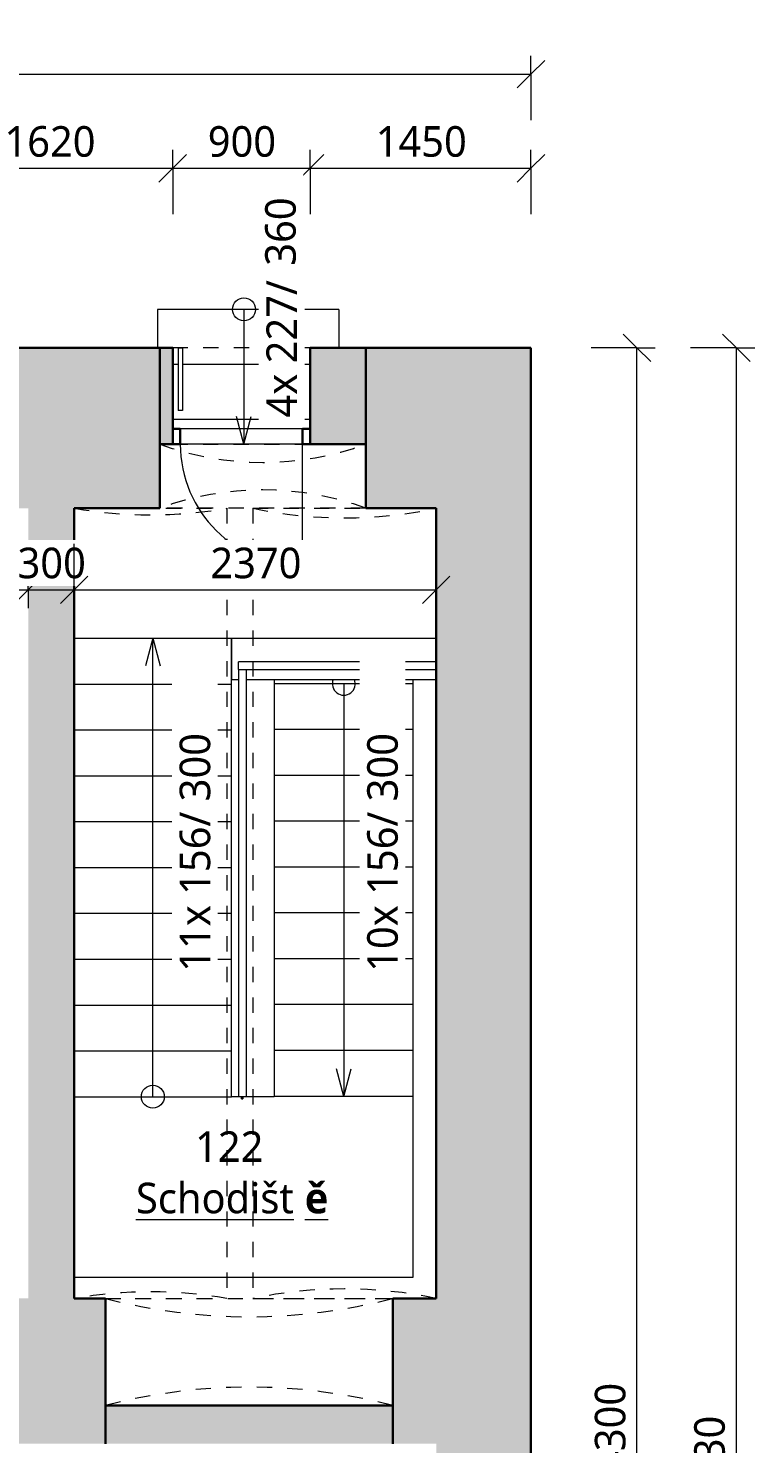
# Model space of a CAD drawing. Header units: metres. Extents: x -2.5 to 41.7, y -3 to 31.6.
# Tile 23 of 23: x 36.5 to 41.2, y 7.6 to 16.8. Entities that reach past the tile are written whole.
import ezdxf

# ---------------------------------------------------------------- set-up
doc = ezdxf.new("R2010")
doc.units = ezdxf.units.M
doc.linetypes.add('AV - Cerch_ 1 tecka 2mm', pattern=[0.004, 0.002, -0.001, 0, -0.001])
doc.linetypes.add('AV - Cerch_ 2 tecky 4mm', pattern=[0.008, 0.004, -0.0015, 0, -0.001, 0, -0.0015])
doc.layers.add('AV-KOTY', color=5, linetype='Continuous', lineweight=13, true_color=0x0000ff)
doc.layers.add('AV-MISTNOSTI', color=5, linetype='Continuous', lineweight=5, true_color=0x0000ff)
for name, color, linetype, lineweight in [('AV-KOTY-100', 7, 'Continuous', 5), ('AV-SRAFY', 7, 'Continuous', 35), ('AV-STAVBA', 7, 'Continuous', 18), ('AV-TEXTY', 7, 'Continuous', 5)]:
    doc.layers.add(name, color=color, linetype=linetype, lineweight=lineweight)
doc.styles.add('Trebuchet MS', font='trebuc.ttf', dxfattribs={"height": 0.2})
doc.styles.add('Trebuchet MS_B', font='trebuc.ttf', dxfattribs={"height": 0.2})
doc.dimstyles.new('2_mm_-_O_-_Blue_-_mm', dxfattribs={"dimscale": 0.3048, "dimtxt": 0.20619, "dimasz": 0.590551, "dimexe": 0.393701, "dimexo": 0.0625, "dimgap": 0.065617, "dimtad": 1, "dimdec": 0, "dimlfac": 1000, "dimzin": 0, "dimdsep": 46, "dimtxsty": 'Trebuchet MS', "dimblk1": 'OBLIQUE', "dimblk2": 'OBLIQUE', "dimsah": 1, "dimcen": 0.09, "dimazin": 0, "dimtfac": 1, "dimtdec": 4, "dimtix": 1, "dimtmove": 0, "dimatfit": 3, "dimfxl": 0.984252, "dimfxlon": 1, "dimtvp": 1, "dimtfill": 1, "dimtolj": 1, "dimtzin": 0, "dimarcsym": 2})
doc.dimstyles.new('2_mm_-_O_-_Blue_-_mm_-_zaokrouhlena', dxfattribs={"dimscale": 0.3048, "dimtxt": 0.20619, "dimasz": 0.590551, "dimexe": 0.393701, "dimexo": 0.0625, "dimgap": 0.065617, "dimtad": 1, "dimdec": 0, "dimlfac": 1000, "dimrnd": 10, "dimzin": 0, "dimdsep": 46, "dimtxsty": 'Trebuchet MS', "dimblk1": 'OBLIQUE', "dimblk2": 'OBLIQUE', "dimsah": 1, "dimcen": 0.09, "dimazin": 0, "dimtfac": 1, "dimtdec": 4, "dimtix": 1, "dimtmove": 0, "dimatfit": 3, "dimfxl": 0.984252, "dimfxlon": 1, "dimtvp": 1, "dimtfill": 1, "dimtolj": 1, "dimtzin": 0, "dimarcsym": 2})

# ---------------------------------------------------------------- blocks, each defined once
blk = doc.blocks.new('GM_Otvor s klenutým nadpražím - 1880x4900-957668-1NP')
at = {"layer": 'AV-STAVBA', "linetype": 'AV - Cerch_ 1 tecka 2mm', "lineweight": 13}
for p, q in [((-0.94, 0.475), (0.94, 0.475)), ((0.8565, -0.225), (-0.8565, -0.225))]:
    blk.add_line(p, q, dxfattribs=at)
for centre, start, end in [((0, 4.0967), 255.44999, 284.55001), ((0, -3.8467), 75.44999, 104.55001)]:
    blk.add_arc(centre, 3.7417, start, end, dxfattribs=at)
blk = doc.blocks.new('DO_1-P_Ocel_ - 800x1970_100-1063930-1NP')
at = {"layer": 'AV-STAVBA'}
for p, q in [((-0.4, 1.115), (-0.4, 0.315)), ((-0.4, 0.315), (0.4, 0.315)), ((-0.4, 0.215), (0.4, 0.215))]:
    blk.add_line(p, q, dxfattribs=at)
at = {"layer": 'AV-STAVBA', "linetype": 'AV - Cerch_ 1 tecka 2mm'}
for p, q in [((-0.45, 0.315), (0.45, 0.315)), ((-0.4, 0.315), (0.4, 0.315)), ((-0.4, 0.215), (0.4, 0.215)), ((-0.45, -0.315), (0.45, -0.315))]:
    blk.add_line(p, q, dxfattribs=at)
at = {"layer": 'AV-STAVBA', "lineweight": 35}
for p, q in [((-0.4, 0.315), (-0.45, 0.315)), ((-0.45, 0.315), (-0.45, 0.215)), ((-0.4, 0.215), (-0.4, 0.315)), ((0.45, 0.315), (0.4, 0.315)), ((0.4, 0.315), (0.4, 0.215)), ((0.45, 0.215), (0.45, 0.315)), ((-0.45, 0.215), (-0.4, 0.215)), ((0.4, 0.215), (0.45, 0.215))]:
    blk.add_line(p, q, dxfattribs=at)
at = {"layer": 'AV-STAVBA'}
blk.add_arc((-0.4, 0.315), 0.8, 0, 90, dxfattribs=at)
blk = doc.blocks.new('GM_Void_valená klenba - GM_Void_valená klenba-1557074-1NP')
at = {"layer": 'AV-STAVBA', "linetype": 'AV - Cerch_ 1 tecka 2mm', "lineweight": 13}
for p, q in [((-0.5, 2.585), (-0.5, -2.585)), ((-0.5, 2.585), (0.5, 2.585)), ((0.5, 2.585), (0.5, -2.585)), ((-0.5, -2.585), (0.5, -2.585))]:
    blk.add_line(p, q, dxfattribs=at)
for centre, start, end in [((0, 5.4416), 260.07181, 279.92819), ((0, -5.4416), 80.07181, 99.92819)]:
    blk.add_arc(centre, 2.9, start, end, dxfattribs=at)
blk = doc.blocks.new('GM_Void_valená klenba - GM_Void_valená klenba-1557073-1NP')
at = {"layer": 'AV-STAVBA', "linetype": 'AV - Cerch_ 1 tecka 2mm', "lineweight": 13}
for p, q in [((-0.6, 2.585), (-0.6, -2.585)), ((-0.6, 2.585), (0.6, 2.585)), ((0.6, 2.585), (0.6, -2.585)), ((-0.6, -2.585), (0.6, -2.585))]:
    blk.add_line(p, q, dxfattribs=at)
for centre, start, end in [((0, 5.4223), 258.05946, 281.94054), ((0, -5.4223), 78.05946, 101.94054)]:
    blk.add_arc(centre, 2.9, start, end, dxfattribs=at)
blk = doc.blocks.new('Railing - BA_Kovaný sloupek 02-1410043-1NP')
at = {"layer": 'AV-STAVBA'}
for p, q in [((-0.005, -0.005), (-0.005, 0)), ((0.005, 0), (0.005, -0.005)), ((-0.005, -0.0085), (-0.005, -0.005)), ((0.005, -0.005), (-0.005, -0.005)), ((-0.005, -0.0131), (-0.005, -0.0085)), ((-0.005, -0.0085), (0.005, -0.0085)), ((-0.005, -0.0131), (0.005, -0.0131)), ((0.005, -0.005), (0.005, -0.0085)), ((0.005, -0.0085), (0.005, -0.0131))]:
    blk.add_line(p, q, dxfattribs=at)
blk = doc.blocks.new('Railing - Railing-1407376-1NP')
at = {"layer": 'AV-STAVBA'}
for p, q in [((37.8498, 12.6432), (37.8498, 12.6232)), ((37.8498, 12.6232), (37.8498, 9.8482)), ((37.8998, 12.6432), (37.8998, 12.6232)), ((37.8998, 12.6232), (37.8998, 9.8482)), ((37.8998, 9.8482), (37.8498, 9.8482))]:
    blk.add_line(p, q, dxfattribs=at)
blk.add_blockref('Railing - BA_Kovaný sloupek 02-1410043-1NP', (37.8748, 9.8482))
blk = doc.blocks.new('Railing - Railing-1409535-1NP')
at = {"layer": 'AV-STAVBA'}
for p, q in [((37.8498, 12.6432), (37.8498, 12.6932)), ((39.1448, 12.6932), (37.8498, 12.6932)), ((37.8498, 12.6432), (39.1448, 12.6432))]:
    blk.add_line(p, q, dxfattribs=at)
blk = doc.blocks.new('GM_Otvor s klenutým nadpražím - 1350x4400_900-1063595-1NP')
at = {"layer": 'AV-STAVBA', "linetype": 'AV - Cerch_ 1 tecka 2mm', "lineweight": 13}
for p, q in [((-0.675, 0.525), (0.675, 0.525)), ((0.5915, 0.105), (-0.5915, 0.105))]:
    blk.add_line(p, q, dxfattribs=at)
for centre, start, end in [((0, 2.3634), 249.8388, 290.1612), ((0, -1.7334), 69.8388, 110.1612)]:
    blk.add_arc(centre, 1.9584, start, end, dxfattribs=at)
blk = doc.blocks.new('Railing - Railing-1683276-1NP')
at = {"layer": 'AV-STAVBA'}
for p, q in [((37.4548, 14.7482), (37.4848, 14.7482)), ((37.4548, 14.7482), (37.4548, 14.3382)), ((37.4848, 14.7482), (37.4848, 14.3382)), ((37.4848, 14.3382), (37.4548, 14.3382))]:
    blk.add_line(p, q, dxfattribs=at)
blk = doc.blocks.new('DIMBLOCK35-1NP')
at = {"layer": 'AV-KOTY-100', "color": 5, "true_color": 0x0000ff}
for p, q in [((25.3048, 13.1646), (25.3048, 13.4646)), ((36.4748, 13.1646), (36.4748, 13.4646)), ((25.3048, 13.1646), (25.3948, 13.2546)), ((36.4748, 13.1646), (36.5648, 13.2546)), ((25.3048, 13.1646), (25.2148, 13.0746)), ((25.3048, 13.1646), (36.4748, 13.1646)), ((25.3048, 13.1646), (25.3048, 13.0446)), ((36.4748, 13.1646), (36.3848, 13.0746)), ((36.4748, 13.1646), (36.4748, 13.0446))]:
    blk.add_line(p, q, dxfattribs=at)
at = {"layer": 'AV-KOTY-100', "color": 0, "insert": (30.5229, 13.4405), "char_height": 0.2, "width": 0.880677, "attachment_point": 1, "line_spacing_factor": 1.048425, "style": 'Trebuchet MS', "bg_fill": 3, "box_fill_scale": 1.25, "bg_fill_color": 256, "bg_fill_true_color": 13158600, "bg_fill_transparency": 0}
blk.add_mtext('11170', dxfattribs=at)
blk = doc.blocks.new('_Oblique')
at = {"color": 0, "linetype": 'ByBlock', "lineweight": -2}
blk.add_line((-0.5, -0.5), (0.5, 0.5), dxfattribs=at)
blk = doc.blocks.new('DIMBLOCK36-1NP')
at = {"layer": 'AV-KOTY-100', "color": 5, "true_color": 0x0000ff}
for p, q in [((36.4748, 13.1646), (36.4748, 13.4646)), ((36.7748, 13.1646), (36.7748, 13.4646)), ((36.4748, 13.1646), (36.5648, 13.2546)), ((36.7748, 13.1646), (36.8648, 13.2546)), ((36.4748, 13.1646), (36.3848, 13.0746)), ((36.4748, 13.1646), (36.7748, 13.1646)), ((36.4748, 13.1646), (36.4748, 13.0446)), ((36.7748, 13.1646), (36.6848, 13.0746)), ((36.7748, 13.1646), (36.7748, 13.0446))]:
    blk.add_line(p, q, dxfattribs=at)
at = {"layer": 'AV-KOTY-100', "color": 0, "insert": (36.4046, 13.4405), "char_height": 0.2, "width": 0.528406, "attachment_point": 1, "line_spacing_factor": 1.048425, "style": 'Trebuchet MS', "bg_fill": 3, "box_fill_scale": 1.25, "bg_fill_color": 256, "bg_fill_true_color": 13158600, "bg_fill_transparency": 0}
blk.add_mtext('300', dxfattribs=at)
blk = doc.blocks.new('DIMBLOCK37-1NP')
at = {"layer": 'AV-KOTY-100', "color": 5, "true_color": 0x0000ff}
for p, q in [((36.7748, 13.1646), (36.7748, 13.4646)), ((39.1448, 13.1646), (39.1448, 13.4646)), ((36.7748, 13.1646), (36.8648, 13.2546)), ((39.1448, 13.1646), (39.2348, 13.2546)), ((36.7748, 13.1646), (36.6848, 13.0746)), ((36.7748, 13.1646), (39.1448, 13.1646)), ((36.7748, 13.1646), (36.7748, 13.0446)), ((39.1448, 13.1646), (39.0548, 13.0746)), ((39.1448, 13.1646), (39.1448, 13.0446))]:
    blk.add_line(p, q, dxfattribs=at)
at = {"layer": 'AV-KOTY-100', "color": 0, "insert": (37.6663, 13.4405), "char_height": 0.2, "width": 0.704541, "attachment_point": 1, "line_spacing_factor": 1.048425, "style": 'Trebuchet MS', "bg_fill": 3, "box_fill_scale": 1.25, "bg_fill_color": 256, "bg_fill_true_color": 13158600, "bg_fill_transparency": 0}
blk.add_mtext('2370', dxfattribs=at)
blk = doc.blocks.new('DIMBLOCK85-1NP')
at = {"layer": 'AV-KOTY-100', "color": 5, "true_color": 0x0000ff}
for p, q in [((40.4587, 14.7482), (40.3687, 14.8382)), ((40.4587, 14.7482), (40.1587, 14.7482)), ((40.4587, 0.4482), (40.4587, 14.7482)), ((40.4587, 14.7482), (40.5487, 14.6582)), ((40.4587, 14.7482), (40.5787, 14.7482)), ((40.4587, 0.4482), (40.3687, 0.5382)), ((40.4587, 0.4482), (40.1587, 0.4482)), ((40.4587, 0.4482), (40.5487, 0.3582)), ((40.4587, 0.4482), (40.5787, 0.4482))]:
    blk.add_line(p, q, dxfattribs=at)
at = {"layer": 'AV-KOTY-100', "color": 0, "insert": (40.1828, 7.2313), "char_height": 0.2, "width": 0.880677, "attachment_point": 1, "rotation": 90, "line_spacing_factor": 1.048425, "style": 'Trebuchet MS', "bg_fill": 3, "box_fill_scale": 1.25, "bg_fill_color": 256, "bg_fill_true_color": 13158600, "bg_fill_transparency": 0}
blk.add_mtext('14300', dxfattribs=at)
blk = doc.blocks.new('DIMBLOCK86-1NP')
at = {"layer": 'AV-KOTY-100', "color": 5, "true_color": 0x0000ff}
for p, q in [((41.1091, 14.7482), (41.0191, 14.8382)), ((41.1091, 14.7482), (40.8091, 14.7482)), ((41.1091, 0.0182), (41.1091, 14.7482)), ((41.1091, 14.7482), (41.1991, 14.6582)), ((41.1091, 14.7482), (41.2291, 14.7482)), ((41.1091, 0.0182), (41.0191, 0.1082)), ((41.1091, 0.0182), (40.8091, 0.0182)), ((41.1091, 0.0182), (41.1991, -0.0718)), ((41.1091, 0.0182), (41.2291, 0.0182))]:
    blk.add_line(p, q, dxfattribs=at)
at = {"layer": 'AV-KOTY-100', "color": 0, "insert": (40.8332, 7.0163), "char_height": 0.2, "width": 0.880677, "attachment_point": 1, "rotation": 90, "line_spacing_factor": 1.048425, "style": 'Trebuchet MS', "bg_fill": 3, "box_fill_scale": 1.25, "bg_fill_color": 256, "bg_fill_true_color": 13158600, "bg_fill_transparency": 0}
blk.add_mtext('14730', dxfattribs=at)
blk = doc.blocks.new('DIMBLOCK107-1NP')
at = {"layer": 'AV-KOTY-100', "color": 5, "true_color": 0x0000ff}
for p, q in [((35.8048, 15.9224), (35.8048, 16.0424)), ((37.4198, 15.9224), (37.4198, 16.0424)), ((35.8048, 15.9224), (35.8948, 16.0124)), ((37.4198, 15.9224), (37.5098, 16.0124)), ((35.8048, 15.9224), (35.7148, 15.8324)), ((35.8048, 15.9224), (37.4198, 15.9224)), ((35.8048, 15.9224), (35.8048, 15.6224)), ((37.4198, 15.9224), (37.3298, 15.8324)), ((37.4198, 15.9224), (37.4198, 15.6224))]:
    blk.add_line(p, q, dxfattribs=at)
at = {"layer": 'AV-KOTY-100', "color": 0, "insert": (36.3188, 16.1983), "char_height": 0.2, "width": 0.704541, "attachment_point": 1, "line_spacing_factor": 1.048425, "style": 'Trebuchet MS', "bg_fill": 3, "box_fill_scale": 1.25, "bg_fill_color": 256, "bg_fill_true_color": 13158600, "bg_fill_transparency": 0}
blk.add_mtext('1620', dxfattribs=at)
blk = doc.blocks.new('DIMBLOCK108-1NP')
at = {"layer": 'AV-KOTY-100', "color": 5, "true_color": 0x0000ff}
for p, q in [((37.4198, 15.9224), (37.4198, 16.0424)), ((38.3198, 15.9224), (38.3198, 16.0424)), ((37.4198, 15.9224), (37.5098, 16.0124)), ((38.3198, 15.9224), (38.4098, 16.0124)), ((37.4198, 15.9224), (37.3298, 15.8324)), ((37.4198, 15.9224), (38.3198, 15.9224)), ((37.4198, 15.9224), (37.4198, 15.6224)), ((38.3198, 15.9224), (38.2298, 15.8324)), ((38.3198, 15.9224), (38.3198, 15.6224))]:
    blk.add_line(p, q, dxfattribs=at)
at = {"layer": 'AV-KOTY-100', "color": 0, "insert": (37.6496, 16.1983), "char_height": 0.2, "width": 0.528406, "attachment_point": 1, "line_spacing_factor": 1.048425, "style": 'Trebuchet MS', "bg_fill": 3, "box_fill_scale": 1.25, "bg_fill_color": 256, "bg_fill_true_color": 13158600, "bg_fill_transparency": 0}
blk.add_mtext('900', dxfattribs=at)
blk = doc.blocks.new('DIMBLOCK109-1NP')
at = {"layer": 'AV-KOTY-100', "color": 5, "true_color": 0x0000ff}
for p, q in [((38.3198, 15.9224), (38.3198, 16.0424)), ((39.7648, 15.9224), (39.7648, 16.0424)), ((38.3198, 15.9224), (38.4098, 16.0124)), ((39.7648, 15.9224), (39.8548, 16.0124)), ((38.3198, 15.9224), (38.2298, 15.8324)), ((38.3198, 15.9224), (39.7648, 15.9224)), ((38.3198, 15.9224), (38.3198, 15.6224)), ((39.7648, 15.9224), (39.6748, 15.8324)), ((39.7648, 15.9224), (39.7648, 15.6224))]:
    blk.add_line(p, q, dxfattribs=at)
at = {"layer": 'AV-KOTY-100', "color": 0, "insert": (38.7488, 16.1983), "char_height": 0.2, "width": 0.704541, "attachment_point": 1, "line_spacing_factor": 1.048425, "style": 'Trebuchet MS', "bg_fill": 3, "box_fill_scale": 1.25, "bg_fill_color": 256, "bg_fill_true_color": 13158600, "bg_fill_transparency": 0}
blk.add_mtext('1450', dxfattribs=at)
blk = doc.blocks.new('DIMBLOCK120-1NP')
at = {"layer": 'AV-KOTY-100', "color": 5, "true_color": 0x0000ff}
for p, q in [((6.1548, 16.5385), (6.1548, 16.8385)), ((6.1548, 16.5385), (6.2448, 16.6285)), ((39.7648, 16.5385), (39.7648, 16.6585)), ((39.7648, 16.5385), (39.8548, 16.6285)), ((6.1548, 16.5385), (6.0648, 16.4485)), ((6.1548, 16.5385), (39.7648, 16.5385)), ((6.1548, 16.5385), (6.1548, 16.4185)), ((39.7648, 16.5385), (39.6748, 16.4485)), ((39.7648, 16.5385), (39.7648, 16.2385))]:
    blk.add_line(p, q, dxfattribs=at)
at = {"layer": 'AV-KOTY-100', "color": 0, "insert": (22.5929, 16.8144), "char_height": 0.2, "width": 0.880677, "attachment_point": 1, "line_spacing_factor": 1.048425, "style": 'Trebuchet MS', "bg_fill": 3, "box_fill_scale": 1.25, "bg_fill_color": 256, "bg_fill_true_color": 13158600, "bg_fill_transparency": 0}
blk.add_mtext('33610', dxfattribs=at)

msp = doc.modelspace()

# ---------------------------------------------------------------- hatches: boundary and pattern name
at = {"layer": 'AV-SRAFY', "lineweight": 18}
h = msp.add_hatch(color=256, dxfattribs=at)
h.paths.add_polyline_path([(39.1448, 13.6982), (39.1448, 14.7482), (38.6848, 14.7482), (38.6848, 13.6982), (39.0313, 13.6982)])
h.paths.add_polyline_path([(36.4748, 13.6982), (37.3348, 13.6982), (37.3348, 14.7482), (35.8548, 14.7482), (35.7548, 14.6482), (35.7548, 14.3782), (35.8048, 14.3782), (35.8048, 13.6982)])
h.paths.add_polyline_path([(33.5048, 13.6982), (34.4048, 13.6982), (34.4048, 14.3782), (34.4548, 14.3782), (34.4548, 14.6482), (34.3548, 14.7482), (33.5548, 14.7482), (33.4548, 14.6482), (33.4548, 14.3782), (33.5048, 14.3782), (33.5048, 14.0569)])
h.paths.add_polyline_path([(32.1048, 13.6982), (32.1048, 14.3782), (32.1548, 14.3782), (32.1548, 14.6482), (32.0548, 14.7482), (30.5548, 14.7482), (30.4548, 14.6482), (30.4548, 14.3782), (30.5048, 14.3782), (30.5048, 13.6982), (31.8664, 13.6982)])
h.paths.add_polyline_path([(29.1048, 13.6982), (29.1048, 14.3782), (29.1548, 14.3782), (29.1548, 14.6482), (29.0548, 14.7482), (27.5548, 14.7482), (27.4548, 14.6482), (27.4548, 14.3782), (27.5048, 14.3782), (27.5048, 13.6982)])
h.paths.add_polyline_path([(22.3248, 13.6982), (22.8048, 13.6982), (22.8048, 14.3782), (22.8548, 14.3782), (22.8548, 14.6482), (22.7548, 14.7482), (22.3248, 14.7482), (22.3248, 13.8482)])
h.paths.add_polyline_path([(24.2048, 13.6982), (26.1048, 13.6982), (26.1048, 14.3782), (26.1548, 14.3782), (26.1548, 14.6482), (26.0548, 14.7482), (24.2548, 14.7482), (24.1548, 14.6482), (24.1548, 14.3782), (24.2048, 14.3782), (24.2048, 14.0569)])
h = msp.add_hatch(color=256, dxfattribs=at)
h.paths.add_polyline_path([(37.3348, 14.1182), (37.4198, 14.1182), (37.4198, 14.7482), (37.3348, 14.7482)])
h.paths.add_polyline_path([(38.6848, 14.1182), (38.6848, 14.7482), (38.3198, 14.7482), (38.3198, 14.1182)])
for points in [[(39.7648, 0.4482), (39.7648, 14.7482), (39.1448, 14.7482), (39.1448, 0.4482), (39.7478, 0.4482)], [(36.4748, 8.5282), (36.7748, 8.5282), (36.7748, 13.6982), (36.4748, 13.6982), (36.4748, 9.6807)], [(36.9798, 7.5782), (38.8598, 7.5782), (38.8598, 7.8282), (36.9798, 7.8282)]]:
    msp.add_hatch(color=256, dxfattribs=at).paths.add_polyline_path(points)
h = msp.add_hatch(color=256, dxfattribs=at)
h.paths.add_polyline_path([(31.8664, 7.5782), (34.6148, 7.5782), (34.6148, 8.5282), (30.6798, 8.5282), (30.6798, 7.6782), (30.8298, 7.5782)])
h.paths.add_polyline_path([(39.1448, 7.5782), (39.1448, 8.5282), (38.8598, 8.5282), (38.8598, 7.5782)])
h.paths.add_polyline_path([(25.6948, 7.5782), (28.8098, 7.5782), (28.9598, 7.6782), (28.9598, 8.5282), (22.4048, 8.5282), (22.4048, 7.5782), (25.5448, 7.5782)])
h.paths.add_polyline_path([(36.9798, 7.5782), (36.9798, 8.5282), (35.9348, 8.5282), (35.9348, 7.5782)])

# ---------------------------------------------------------------- linework, layer by layer
at = {"layer": 'AV-KOTY'}
for p, q in [((37.8863, 14.9994), (37.8863, 14.6394)), ((37.8863, 14.6394), (37.8863, 14.2794)), ((37.8863, 14.1182), (37.838, 14.2982)), ((37.8863, 14.1182), (37.9345, 14.2982)), ((37.8863, 14.2794), (37.8863, 14.1182)), ((37.2898, 12.8482), (37.2416, 12.6682)), ((37.2898, 12.5482), (37.2898, 12.8482)), ((37.2898, 12.8482), (37.338, 12.6682)), ((37.2898, 12.2482), (37.2898, 12.5482)), ((38.5398, 12.5506), (38.5398, 12.2506)), ((37.2898, 11.9482), (37.2898, 12.2482)), ((38.5398, 12.2506), (38.5398, 11.9506)), ((37.2898, 11.6482), (37.2898, 11.9482)), ((38.5398, 11.9506), (38.5398, 11.6506)), ((37.2898, 11.3482), (37.2898, 11.6482)), ((38.5398, 11.6506), (38.5398, 11.3506)), ((37.2898, 11.0482), (37.2898, 11.3482)), ((38.5398, 11.3506), (38.5398, 11.0506)), ((37.2898, 10.7482), (37.2898, 11.0482)), ((38.5398, 11.0506), (38.5398, 10.7506)), ((37.2898, 10.4482), (37.2898, 10.7482)), ((38.5398, 10.7506), (38.5398, 10.4506)), ((37.2898, 10.1482), (37.2898, 10.4482)), ((38.5398, 10.4506), (38.5398, 10.1506)), ((37.2898, 9.8482), (37.2898, 10.1482)), ((38.5398, 10.1506), (38.5398, 9.8506)), ((38.5398, 9.8506), (38.4916, 10.0306)), ((38.5398, 9.8506), (38.588, 10.0306))]:
    msp.add_line(p, q, dxfattribs=at)
for centre in [(37.8863, 14.9994), (37.2898, 9.8482)]:
    msp.add_circle(centre, 0.075, dxfattribs=at)
msp.add_arc((38.5398, 12.5506), 0.075, 157.74191, 22.25809, dxfattribs=at)
at = {"layer": 'AV-STAVBA'}
for p, q in [((38.5063, 14.9994), (37.3198, 14.9994)), ((37.3198, 14.9994), (37.3198, 14.7482)), ((38.5063, 14.9994), (38.5063, 14.7482)), ((37.4548, 14.6394), (37.4198, 14.6394)), ((38.3198, 14.6394), (37.4848, 14.6394)), ((38.3198, 14.2794), (37.4198, 14.2794)), ((38.2698, 14.1182), (37.4698, 14.1182)), ((36.7748, 12.8482), (37.8048, 12.8482)), ((36.7748, 12.8482), (39.1448, 12.8482)), ((37.8048, 12.8482), (37.8048, 12.5782)), ((37.8048, 12.5482), (37.8048, 12.8482)), ((36.7748, 12.5482), (37.8048, 12.5482)), ((37.8048, 12.5782), (37.8498, 12.5782)), ((37.8048, 12.509), (37.8048, 12.5482)), ((37.8048, 12.2482), (37.8048, 12.509)), ((37.8998, 12.5782), (39.1448, 12.5782)), ((38.0848, 12.5782), (38.0848, 9.8506)), ((38.9948, 12.5506), (38.0848, 12.5506)), ((38.9948, 8.6682), (38.9948, 12.5782)), ((36.7748, 12.2482), (37.8048, 12.2482)), ((37.8048, 12.2153), (37.8048, 12.2482)), ((38.9948, 12.2506), (38.0848, 12.2506)), ((37.8048, 11.9482), (37.8048, 12.2153)), ((36.7748, 11.9482), (37.8048, 11.9482)), ((37.8048, 11.9216), (37.8048, 11.9482)), ((38.9948, 11.9506), (38.0848, 11.9506)), ((37.8048, 11.6482), (37.8048, 11.9216)), ((36.7748, 11.6482), (37.8048, 11.6482)), ((37.8048, 11.6279), (37.8048, 11.6482)), ((37.8048, 11.3482), (37.8048, 11.6279)), ((38.9948, 11.6506), (38.0848, 11.6506)), ((36.7748, 11.3482), (37.8048, 11.3482)), ((37.8048, 11.3342), (37.8048, 11.3482)), ((37.8048, 11.0482), (37.8048, 11.3342)), ((38.9948, 11.3506), (38.0848, 11.3506)), ((36.7748, 11.0482), (37.8048, 11.0482)), ((37.8048, 11.0404), (37.8048, 11.0482)), ((37.8048, 10.7482), (37.8048, 11.0404)), ((38.9948, 11.0506), (38.0848, 11.0506)), ((36.7748, 10.7482), (37.8048, 10.7482)), ((37.8048, 10.7467), (37.8048, 10.7482)), ((37.8048, 10.4482), (37.8048, 10.7467)), ((38.9948, 10.7506), (38.0848, 10.7506)), ((36.7748, 10.4482), (37.8048, 10.4482)), ((37.8048, 10.1482), (37.8048, 10.4482)), ((38.9948, 10.4506), (38.0848, 10.4506)), ((36.7748, 10.1482), (37.8048, 10.1482)), ((37.8048, 9.8482), (37.8048, 10.1482)), ((38.9948, 10.1506), (38.0848, 10.1506)), ((36.7748, 9.8482), (37.8048, 9.8482)), ((37.8498, 9.8482), (37.8048, 9.8482)), ((38.0848, 9.8482), (37.8998, 9.8482)), ((38.0848, 9.8506), (38.0848, 9.8482)), ((38.9948, 9.8506), (38.0848, 9.8506)), ((36.7748, 8.6682), (38.9948, 8.6682))]:
    msp.add_line(p, q, dxfattribs=at)
at = {"layer": 'AV-STAVBA', "linetype": 'AV - Cerch_ 2 tecky 4mm'}
for p, q in [((38.5063, 14.9994), (37.3198, 14.9994)), ((37.4548, 14.6394), (37.4198, 14.6394)), ((38.3198, 14.6394), (37.4848, 14.6394)), ((38.3198, 14.2794), (37.4198, 14.2794)), ((36.7748, 12.5482), (37.8048, 12.5482)), ((38.9948, 12.5506), (38.0848, 12.5506)), ((36.7748, 12.2482), (37.8048, 12.2482)), ((38.9948, 12.2506), (38.0848, 12.2506)), ((36.7748, 11.9482), (37.8048, 11.9482)), ((38.9948, 11.9506), (38.0848, 11.9506)), ((36.7748, 11.6482), (37.8048, 11.6482)), ((38.9948, 11.6506), (38.0848, 11.6506)), ((36.7748, 11.3482), (37.8048, 11.3482)), ((38.9948, 11.3506), (38.0848, 11.3506)), ((36.7748, 11.0482), (37.8048, 11.0482)), ((38.9948, 11.0506), (38.0848, 11.0506)), ((36.7748, 10.7482), (37.8048, 10.7482)), ((38.9948, 10.7506), (38.0848, 10.7506)), ((36.7748, 10.4482), (37.8048, 10.4482)), ((38.9948, 10.4506), (38.0848, 10.4506)), ((36.7748, 10.1482), (37.8048, 10.1482)), ((38.9948, 10.1506), (38.0848, 10.1506)), ((36.7748, 9.8482), (37.8048, 9.8482)), ((38.9948, 9.8506), (38.0848, 9.8506))]:
    msp.add_line(p, q, dxfattribs=at)
at = {"layer": 'AV-STAVBA', "lineweight": 35}
for p, q in [((37.4198, 14.7482), (35.8548, 14.7482)), ((37.3348, 14.7482), (37.3348, 13.6982)), ((37.4198, 14.1182), (37.4198, 14.7482)), ((39.7648, 14.7482), (38.3198, 14.7482)), ((38.3198, 14.7482), (38.3198, 14.1182)), ((38.6848, 13.6982), (38.6848, 14.7482)), ((39.7648, 0.4482), (39.7648, 14.7482)), ((37.3348, 14.1182), (37.4198, 14.1182)), ((38.3198, 14.1182), (38.6848, 14.1182)), ((36.7748, 13.6982), (37.3348, 13.6982)), ((36.7748, 8.5282), (36.7748, 13.6982)), ((38.6848, 13.6982), (39.1448, 13.6982)), ((39.1448, 13.6982), (39.1448, 8.5282)), ((36.9798, 8.5282), (36.7748, 8.5282)), ((36.9798, 7.5782), (36.9798, 8.5282)), ((39.1448, 8.5282), (38.8598, 8.5282)), ((38.8598, 8.5282), (38.8598, 7.5782)), ((38.8598, 7.8282), (36.9798, 7.8282))]:
    msp.add_line(p, q, dxfattribs=at)

# ---------------------------------------------------------------- block references
at = {"layer": 'AV-STAVBA', "rotation": 180}
msp.add_blockref('DO_1-P_Ocel_ - 800x1970_100-1063930-1NP', (37.8698, 14.4332), dxfattribs=at)
at = {"layer": 'AV-STAVBA'}
for name in ['Railing - Railing-1683276-1NP', 'Railing - Railing-1409535-1NP', 'Railing - Railing-1407376-1NP']:
    msp.add_blockref(name, (0, 0), dxfattribs=at)
at = {"layer": 'AV-STAVBA', "linetype": 'AV - Cerch_ 1 tecka 2mm', "lineweight": 13, "rotation": 180}
msp.add_blockref('GM_Otvor s klenutým nadpražím - 1350x4400_900-1063595-1NP', (38.0098, 14.2232), dxfattribs=at)
at = {"layer": 'AV-STAVBA', "linetype": 'AV - Cerch_ 1 tecka 2mm', "lineweight": 13}
for name, p in [('GM_Void_valená klenba - GM_Void_valená klenba-1557074-1NP', (37.2748, 11.1132)), ('GM_Void_valená klenba - GM_Void_valená klenba-1557073-1NP', (38.5448, 11.1132)), ('GM_Otvor s klenutým nadpražím - 1880x4900-957668-1NP', (37.9198, 8.0532))]:
    msp.add_blockref(name, p, dxfattribs=at)

# ---------------------------------------------------------------- texts
at = {"layer": 'AV-MISTNOSTI', "char_height": 0.2, "attachment_point": 1, "style": 'Trebuchet MS_B'}
for s, insert, width in [('122', (37.5666, 9.6219), 0.601266), ('\\LSchodišt', (37.1796, 9.2856), 1.338818), ('\\L\\fTrebuchet MS|b1|i0|c238|p34|;\\Lě', (38.2842, 9.2856), 0.200422)]:
    msp.add_mtext(s, dxfattribs=dict(at, insert=insert, width=width))

# ---------------------------------------------------------------- dimensions: what is measured, and where the dimension line sits
at = {"layer": 'AV-KOTY', "lineweight": 5}
dim = msp.add_linear_dim(base=(37.4198, 15.9224), p1=(35.8048, 15.6224), p2=(37.4198, 15.6224), dimstyle='2_mm_-_O_-_Blue_-_mm_-_zaokrouhlena', override={"dimpost": '<>', "dimfxl": 1.615}, dxfattribs=at)
dim.commit()
dim.dimension.update_dxf_attribs({"geometry": 'DIMBLOCK107-1NP', "text_midpoint": (36.6123, 16.0445)})
for base, p1, p2, override, picture, middle in [((40.4587, 14.7482), (40.1587, 0.4482), (40.1587, 14.7482), {"dimpost": '<>', "dimfxl": 14.3}, 'DIMBLOCK85-1NP', (40.3369, 7.5982)), ((41.1091, 14.7482), (40.8091, 0.0182), (40.8091, 14.7482), {"dimpost": '<>', "dimfxl": 14.73}, 'DIMBLOCK86-1NP', (40.9874, 7.3832))]:
    dim = msp.add_linear_dim(base=base, p1=p1, p2=p2, angle=90, dimstyle='2_mm_-_O_-_Blue_-_mm', override=override, dxfattribs=at)
    dim.commit()
    dim.dimension.update_dxf_attribs({"geometry": picture, "text_midpoint": middle})

# ---------------------------------------------------------------- next in the draw order: texts
at = {"layer": 'AV-KOTY', "lineweight": 5, "char_height": 0.2, "attachment_point": 1, "rotation": 90, "style": 'Trebuchet MS', "bg_fill": 3, "box_fill_scale": 1.25, "bg_fill_color": 256, "bg_fill_true_color": 13158600, "bg_fill_transparency": 0}
for s, insert, width in [('4x 227/', (38.0332, 14.2918), 1.202531), ('11x 156/ 300', (37.4653, 10.6657), 2.044303), ('10x 156/ 300', (38.6929, 10.6657), 2.044303)]:
    msp.add_mtext(s, dxfattribs=dict(at, insert=insert, width=width))

# ---------------------------------------------------------------- next in the draw order: dimensions: what is measured, and where the dimension line sits
at = {"layer": 'AV-KOTY', "lineweight": 5}
for base, p1, p2, dimstyle, override, picture, middle in [((38.3198, 15.9224), (37.4198, 15.6224), (38.3198, 15.6224), '2_mm_-_O_-_Blue_-_mm_-_zaokrouhlena', {"dimpost": '<>', "dimfxl": 0.9}, 'DIMBLOCK108-1NP', (37.8698, 16.0445)), ((36.4748, 13.1646), (25.3048, 13.4646), (36.4748, 13.4646), '2_mm_-_O_-_Blue_-_mm', {"dimpost": '<>', "dimfxl": 11.17}, 'DIMBLOCK35-1NP', (30.8898, 13.2863))]:
    dim = msp.add_linear_dim(base=base, p1=p1, p2=p2, dimstyle=dimstyle, override=override, dxfattribs=at)
    dim.commit()
    dim.dimension.update_dxf_attribs({"geometry": picture, "text_midpoint": middle})

# ---------------------------------------------------------------- next in the draw order: dimensions: what is measured, and where the dimension line sits
for base, p1, p2, dimstyle, override, picture, middle in [((39.7648, 15.9224), (38.3198, 15.6224), (39.7648, 15.6224), '2_mm_-_O_-_Blue_-_mm_-_zaokrouhlena', {"dimpost": '<>', "dimfxl": 1.445}, 'DIMBLOCK109-1NP', (39.0423, 16.0441)), ((36.7748, 13.1646), (36.4748, 13.4646), (36.7748, 13.4646), '2_mm_-_O_-_Blue_-_mm', {"dimpost": '<>', "dimfxl": 0.3}, 'DIMBLOCK36-1NP', (36.6248, 13.2863))]:
    dim = msp.add_linear_dim(base=base, p1=p1, p2=p2, dimstyle=dimstyle, override=override, dxfattribs=at)
    dim.commit()
    dim.dimension.update_dxf_attribs({"geometry": picture, "text_midpoint": middle})

# ---------------------------------------------------------------- next in the draw order: texts
at = {"layer": 'AV-TEXTY', "color": 5, "true_color": 0x0000ff, "insert": (38.0251, 15.2852), "char_height": 0.2, "width": 0.553164, "attachment_point": 1, "rotation": 90, "style": 'Trebuchet MS', "bg_fill": 3, "box_fill_scale": 1.25, "bg_fill_color": 256, "bg_fill_true_color": 13158600, "bg_fill_transparency": 0}
msp.add_mtext('360', dxfattribs=at)

# ---------------------------------------------------------------- next in the draw order: dimensions: what is measured, and where the dimension line sits
at = {"layer": 'AV-KOTY', "lineweight": 5}
for base, p1, p2, override, picture, middle in [((39.7648, 16.5385), (6.1548, 16.8385), (39.7648, 16.2385), {"dimpost": '<>', "dimfxl": 33.615355}, 'DIMBLOCK120-1NP', (22.9598, 16.6606)), ((39.1448, 13.1646), (36.7748, 13.4646), (39.1448, 13.4646), {"dimpost": '<>', "dimfxl": 2.37}, 'DIMBLOCK37-1NP', (37.9598, 13.2863))]:
    dim = msp.add_linear_dim(base=base, p1=p1, p2=p2, dimstyle='2_mm_-_O_-_Blue_-_mm', override=override, dxfattribs=at)
    dim.commit()
    dim.dimension.update_dxf_attribs({"geometry": picture, "text_midpoint": middle})

doc.saveas('drawing.dxf')
